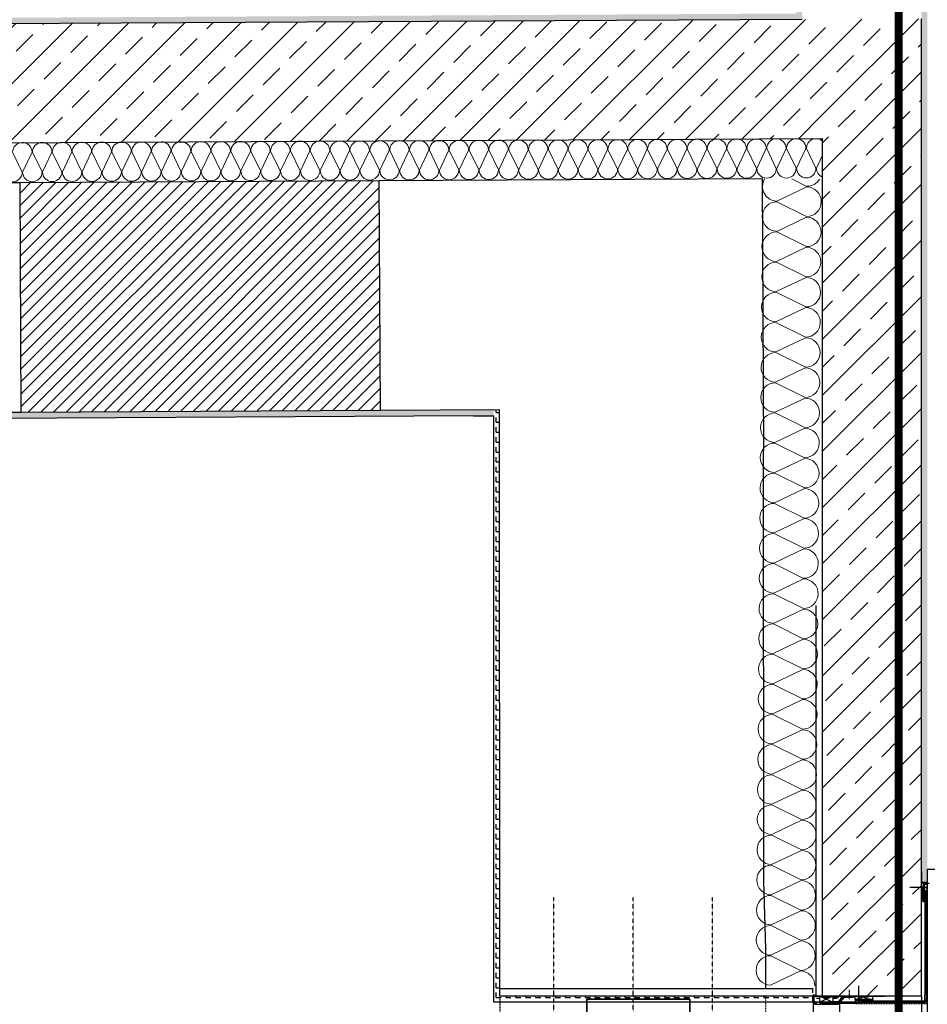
# Model space of a CAD drawing. Header units: millimetres. Extents: x -4577 to 1032787, y -66234 to 201209.
# Tile 26 of 256: x 17108 to 19395, y -53596 to -51114. Entities that reach past the tile are written whole.
import ezdxf

# ---------------------------------------------------------------- set-up
doc = ezdxf.new("R2010")
doc.units = ezdxf.units.MM
for name, pattern in [('510_5_2OG_ELT_1004$0$11-07-22_DS_2OG$0$AUSGEZOGEN', [0]), ('510_5_2OG_ELT_1004$0$11-07-22_DS_2OG$0$MITTE2_S7', [0.225, 0.125, -0.05, 0, -0.05]), ('510_5_2OG_ELT_1004$0$11-07-22_DS_2OG$0$STRICHLINIE_S4', [0.095, 0.06, -0.035]), ('510_5_2OG_ELT_1004$0$11-07-22_DS_2OG$0$STRICHPUNKT2_S5', [0.5, 0.35, -0.05, 0.05, -0.05]), ('510_5_2OG_ELT_1004$0$11-07-22_DS_2OG$0$VERDECKT2_S15', [0.025, 0, -0.025]), ('510_5_2OG_ELT_1004$0$11-07-22_DS_2OG$0$VERDECKT2_S2', [0.17, 0.1, -0.07]), ('510_5_2OG_ELT_1004$0$VERDECKT', [9.525, 6.35, -3.175]), ('VERDECKT', [0.375, 0.25, -0.125])]:
    doc.linetypes.add(name, pattern=pattern)
for name, color, linetype in [('0 TP BMA WP2', 1, 'Continuous'), ('510_5_2OG_ELT_1004$0$11-07-22_DS_2OG$0$106', 8, '510_5_2OG_ELT_1004$0$11-07-22_DS_2OG$0$AUSGEZOGEN'), ('510_5_2OG_ELT_1004$0$11-07-22_DS_2OG$0$108', 8, '510_5_2OG_ELT_1004$0$11-07-22_DS_2OG$0$AUSGEZOGEN'), ('510_5_2OG_ELT_1004$0$11-07-22_DS_2OG$0$Bestand', 8, '510_5_2OG_ELT_1004$0$11-07-22_DS_2OG$0$STRICHPUNKT2_S5'), ('510_5_2OG_ELT_1004$0$11-07-22_DS_2OG$0$GLASS', 8, '510_5_2OG_ELT_1004$0$11-07-22_DS_2OG$0$AUSGEZOGEN'), ('510_5_2OG_ELT_1004$0$11-07-22_DS_2OG$0$Nichttragende_Bauteile', 8, '510_5_2OG_ELT_1004$0$11-07-22_DS_2OG$0$AUSGEZOGEN'), ('510_5_2OG_ELT_1004$0$11-07-22_DS_2OG$0$Tragende_Bauteile', 8, '510_5_2OG_ELT_1004$0$11-07-22_DS_2OG$0$AUSGEZOGEN'), ('510_5_2OG_ELT_1004$0$Brandabschnitt', 6, '510_5_2OG_ELT_1004$0$VERDECKT')]:
    doc.layers.add(name, color=color, linetype=linetype)
pattern_1 = [(90, (1885.797, -66881.692), (-20, 20), [10, -10]), (180, (1885.797, -66881.692), (-20, 20), [10, -10])]
pattern_2 = [(0, (1908.297, -66879.192), (25, 25), [12.5, -12.5]), (90, (1908.297, -66879.192), (25, 25), [12.5, -12.5])]
pattern_3 = [(45, (1895.8, -66891.69), (-70.71068, 70.71068), []), (45, (1860.44, -66856.34), (-70.71068, 70.71068), [60, -35])]

# ---------------------------------------------------------------- blocks, each defined once
blk = doc.blocks.new('TPDK')
at = {"color": 1, "linetype": 'Continuous', "lineweight": 35}
blk.add_line((8447.8, -65580.8), (8447.8, -65841.4), dxfattribs=at)
blk.add_line((8447.8, -65580.8), (8447.8, -65841.4), dxfattribs=at)
at = {"layer": '0 TP BMA WP2', "color": 1, "linetype": 'Continuous', "lineweight": 35}
for p, q in [((8188, -65580.8), (8447.8, -65580.8)), ((8188, -65841.4), (8188, -65580.8)), ((8188, -65580.8), (8447.8, -65580.8)), ((8188, -65841.4), (8188, -65580.8)), ((8447.8, -65841.4), (8188, -65841.4)), ((8447.8, -65841.4), (8188, -65841.4))]:
    blk.add_line(p, q, dxfattribs=at)
at = {"layer": '0 TP BMA WP2', "color": 1, "lineweight": 35}
for p, q in [((8235.6, -65628.8), (8235.6, -65793.4)), ((8400.2, -65628.8), (8235.6, -65628.8)), ((8400.2, -65793.4), (8400.2, -65628.8)), ((8235.6, -65793.4), (8400.2, -65793.4))]:
    blk.add_line(p, q, dxfattribs=at)
blk.add_ellipse((8317.9, -65711.1), major_axis=(0, 38.4), ratio=1, start_param=4.712339, end_param=10.995524, dxfattribs=at)
blk = doc.blocks.new('510_5_2OG_ELT_1004$0$11-07-22_DS_2OG$0$MUSTERELEMENT_0')
at = {"layer": '510_5_2OG_ELT_1004$0$11-07-22_DS_2OG$0$Nichttragende_Bauteile', "color": 7, "linetype": '510_5_2OG_ELT_1004$0$11-07-22_DS_2OG$0$AUSGEZOGEN', "lineweight": 18}
for p, q in [((15.2183, 15.3935), (15.1941, 15.4433)), ((15.2431, 15.4436), (15.2193, 15.3935)), ((15.2684, 15.3937), (15.2441, 15.4436)), ((15.2931, 15.4438), (15.2694, 15.3937)), ((15.3184, 15.3939), (15.2941, 15.4438)), ((15.3431, 15.4441), (15.3194, 15.3939)), ((15.3684, 15.3942), (15.3441, 15.4441)), ((15.3931, 15.4443), (15.3694, 15.3942)), ((15.4184, 15.3944), (15.3941, 15.4443)), ((15.4431, 15.4446), (15.4194, 15.3944)), ((15.4684, 15.3947), (15.4441, 15.4446)), ((15.4932, 15.4448), (15.4694, 15.3947)), ((15.5184, 15.3949), (15.4942, 15.4448)), ((15.5432, 15.4451), (15.5194, 15.3949)), ((15.5684, 15.3952), (15.5442, 15.4451)), ((15.5932, 15.4453), (15.5694, 15.3952)), ((15.6184, 15.3954), (15.5942, 15.4453)), ((15.6432, 15.4455), (15.6194, 15.3954)), ((15.6684, 15.3957), (15.6442, 15.4455)), ((15.6932, 15.4458), (15.6694, 15.3957)), ((15.7184, 15.3959), (15.6942, 15.4458)), ((15.7432, 15.446), (15.7194, 15.3959)), ((15.7684, 15.3962), (15.7442, 15.446)), ((15.7932, 15.4463), (15.7694, 15.3962)), ((15.8185, 15.3964), (15.7942, 15.4463)), ((15.8432, 15.4465), (15.8195, 15.3964)), ((15.8685, 15.3966), (15.8442, 15.4465)), ((15.8932, 15.4468), (15.8695, 15.3966)), ((15.9185, 15.3969), (15.8942, 15.4468)), ((15.9432, 15.447), (15.9195, 15.3969)), ((15.9685, 15.3971), (15.9442, 15.447)), ((15.9932, 15.4473), (15.9695, 15.3971)), ((16.0185, 15.3974), (15.9942, 15.4473)), ((16.0433, 15.4475), (16.0195, 15.3974)), ((16.0685, 15.3976), (16.0443, 15.4475)), ((16.0933, 15.4478), (16.0695, 15.3976)), ((16.1185, 15.3979), (16.0943, 15.4478)), ((16.1433, 15.448), (16.1195, 15.3979)), ((16.1685, 15.3981), (16.1443, 15.448)), ((16.1933, 15.4482), (16.1695, 15.3981)), ((16.2185, 15.3984), (16.1943, 15.4483)), ((16.2433, 15.4485), (16.2195, 15.3984)), ((16.2685, 15.3986), (16.2443, 15.4485)), ((16.2933, 15.4487), (16.2695, 15.3986)), ((16.3186, 15.3989), (16.2943, 15.4487)), ((16.3433, 15.449), (16.3196, 15.3989)), ((16.3686, 15.3991), (16.3443, 15.449)), ((16.3933, 15.4492), (16.3696, 15.3991)), ((16.4186, 15.3993), (16.3943, 15.4492)), ((16.4433, 15.4495), (16.4196, 15.3994)), ((16.4686, 15.3996), (16.4443, 15.4495)), ((16.4933, 15.4497), (16.4696, 15.3996)), ((16.5186, 15.3998), (16.4943, 15.4497)), ((16.5433, 15.45), (16.5196, 15.3998)), ((16.5686, 15.4001), (16.5443, 15.45)), ((16.5934, 15.4502), (16.5696, 15.4001)), ((16.6186, 15.4003), (16.5944, 15.4502)), ((16.6434, 15.4505), (16.6196, 15.4003)), ((16.6686, 15.4006), (16.6444, 15.4505)), ((16.6934, 15.4507), (16.6696, 15.4006)), ((16.7186, 15.4008), (16.6944, 15.4507)), ((16.7434, 15.4509), (16.7196, 15.4008)), ((16.7686, 15.4011), (16.7444, 15.451)), ((16.7934, 15.4512), (16.7696, 15.4011)), ((16.8186, 15.4013), (16.7944, 15.4512)), ((16.8434, 15.4514), (16.8196, 15.4013)), ((16.8687, 15.4016), (16.8444, 15.4514)), ((16.8934, 15.4517), (16.8697, 15.4016)), ((16.9187, 15.4018), (16.8944, 15.4517)), ((16.9434, 15.4519), (16.9197, 15.4018)), ((16.9687, 15.4021), (16.9444, 15.4519)), ((16.9934, 15.4522), (16.9697, 15.4021)), ((17.0187, 15.4023), (16.9944, 15.4522)), ((17.0434, 15.4524), (17.0197, 15.4023)), ((17.0687, 15.4025), (17.0444, 15.4524)), ((17.0935, 15.4527), (17.0697, 15.4025)), ((17.1187, 15.4028), (17.0945, 15.4527)), ((17.1435, 15.4529), (17.1197, 15.4028)), ((17.1687, 15.403), (17.1445, 15.4529)), ((17.1935, 15.4532), (17.1697, 15.403)), ((17.2187, 15.4033), (17.1945, 15.4532)), ((17.2344, 15.4343), (17.2197, 15.4033))]:
    blk.add_line(p, q, dxfattribs=at)
for centre, start_param, end_param in [((15.2186, 15.4435), 3.141593, 6.283185), ((15.2686, 15.4437), 3.141593, 6.283185), ((15.3186, 15.4439), 3.141593, 6.283185), ((15.3686, 15.4442), 3.141593, 6.283185), ((15.4186, 15.4444), 3.141593, 6.283185), ((15.4686, 15.4447), 3.141593, 6.283185), ((15.5187, 15.4449), 3.141593, 6.283185), ((15.5687, 15.4452), 3.141593, 6.283185), ((15.6187, 15.4454), 3.141593, 6.283185), ((15.6687, 15.4457), 3.141593, 6.283185), ((15.7187, 15.4459), 3.141593, 6.283185), ((15.7687, 15.4462), 3.141593, 6.283185), ((15.8187, 15.4464), 3.141593, 6.283185), ((15.8687, 15.4467), 3.141593, 6.283185), ((15.9187, 15.4469), 3.141593, 6.283185), ((15.9687, 15.4471), 3.141593, 6.283185), ((16.0187, 15.4474), 3.141593, 6.283185), ((16.0688, 15.4476), 3.141593, 6.283185), ((16.1188, 15.4479), 3.141593, 6.283185), ((16.1688, 15.4481), 3.141593, 6.283185), ((16.2188, 15.4484), 3.141593, 6.283185), ((16.2688, 15.4486), 3.141593, 6.283185), ((16.3188, 15.4489), 3.141593, 6.283185), ((16.3688, 15.4491), 3.141593, 6.283185), ((16.4188, 15.4494), 3.141593, 6.283185), ((16.4688, 15.4496), 3.141593, 6.283185), ((16.5188, 15.4498), 3.141593, 6.283185), ((16.5689, 15.4501), 3.141593, 6.283185), ((16.6189, 15.4503), 3.141593, 6.283185), ((16.6689, 15.4506), 3.141593, 6.283185), ((16.7189, 15.4508), 3.141593, 6.283185), ((16.7689, 15.4511), 3.141593, 6.283185), ((16.8189, 15.4513), 3.141593, 6.283185), ((16.8689, 15.4516), 3.141593, 6.283185), ((16.9189, 15.4518), 3.141593, 6.283185), ((16.9689, 15.4521), 3.141593, 6.283185), ((17.0189, 15.4523), 3.141593, 6.283185), ((17.0689, 15.4525), 3.141593, 6.283185), ((17.119, 15.4528), 3.141593, 6.283185), ((17.169, 15.453), 3.141593, 6.283185), ((17.219, 15.4533), 4.034092, 6.283185), ((15.1938, 15.3933), 1.570796, 3.141593), ((15.2438, 15.3936), 0, 1.570796), ((15.2438, 15.3936), 1.570796, 3.141593), ((15.2939, 15.3938), 0, 1.570796), ((15.2939, 15.3938), 1.570796, 3.141593), ((15.3439, 15.3941), 0, 1.570796), ((15.3439, 15.3941), 1.570796, 3.141593), ((15.3939, 15.3943), 0, 1.570796), ((15.3939, 15.3943), 1.570796, 3.141593), ((15.4439, 15.3946), 0, 1.570796), ((15.4439, 15.3946), 1.570796, 3.141593), ((15.4939, 15.3948), 0, 1.570796), ((15.4939, 15.3948), 1.570796, 3.141593), ((15.5439, 15.3951), 0, 1.570796), ((15.5439, 15.3951), 1.570796, 3.141593), ((15.5939, 15.3953), 0, 1.570796), ((15.5939, 15.3953), 1.570796, 3.141593), ((15.6439, 15.3955), 0, 1.570796), ((15.6439, 15.3955), 1.570796, 3.141593), ((15.6939, 15.3958), 0, 1.570796), ((15.6939, 15.3958), 1.570796, 3.141593), ((15.7439, 15.396), 0, 1.570796), ((15.7439, 15.396), 1.570796, 3.141593), ((15.794, 15.3963), 0, 1.570796), ((15.794, 15.3963), 1.570796, 3.141593), ((15.844, 15.3965), 0, 1.570796), ((15.844, 15.3965), 1.570796, 3.141593), ((15.894, 15.3968), 0, 1.570796), ((15.894, 15.3968), 1.570796, 3.141593), ((15.944, 15.397), 0, 1.570796), ((15.944, 15.397), 1.570796, 3.141593), ((15.994, 15.3973), 0, 1.570796), ((15.994, 15.3973), 1.570796, 3.141593), ((16.044, 15.3975), 0, 1.570796), ((16.044, 15.3975), 1.570796, 3.141593), ((16.094, 15.3978), 0, 1.570796), ((16.094, 15.3978), 1.570796, 3.141593), ((16.144, 15.398), 0, 1.570796), ((16.144, 15.398), 1.570796, 3.141593), ((16.194, 15.3982), 0, 1.570796), ((16.194, 15.3982), 1.570796, 3.141593), ((16.244, 15.3985), 0, 1.570796), ((16.244, 15.3985), 1.570796, 3.141593), ((16.294, 15.3987), 0, 1.570796), ((16.294, 15.3987), 1.570796, 3.141593), ((16.3441, 15.399), 0, 1.570796), ((16.3441, 15.399), 1.570796, 3.141593), ((16.3941, 15.3992), 0, 1.570796), ((16.3941, 15.3992), 1.570796, 3.141593), ((16.4441, 15.3995), 0, 1.570796), ((16.4441, 15.3995), 1.570796, 3.141593), ((16.4941, 15.3997), 0, 1.570796), ((16.4941, 15.3997), 1.570796, 3.141593), ((16.5441, 15.4), 0, 1.570796), ((16.5441, 15.4), 1.570796, 3.141593), ((16.5941, 15.4002), 0, 1.570796), ((16.5941, 15.4002), 1.570796, 3.141593), ((16.6441, 15.4005), 0, 1.570796), ((16.6441, 15.4005), 1.570796, 3.141593), ((16.6941, 15.4007), 0, 1.570796), ((16.6941, 15.4007), 1.570796, 3.141593), ((16.7441, 15.4009), 0, 1.570796), ((16.7441, 15.4009), 1.570796, 3.141593), ((16.7941, 15.4012), 0, 1.570796), ((16.7941, 15.4012), 1.570796, 3.141593), ((16.8442, 15.4014), 0, 1.570796), ((16.8442, 15.4014), 1.570796, 3.141593), ((16.8942, 15.4017), 0, 1.570796), ((16.8942, 15.4017), 1.570796, 3.141593), ((16.9442, 15.4019), 0, 1.570796), ((16.9442, 15.4019), 1.570796, 3.141593), ((16.9942, 15.4022), 0, 1.570796), ((16.9942, 15.4022), 1.570796, 3.141593), ((17.0442, 15.4024), 0, 1.570796), ((17.0442, 15.4024), 1.570796, 3.141593), ((17.0942, 15.4027), 0, 1.570796), ((17.0942, 15.4027), 1.570796, 3.141593), ((17.1442, 15.4029), 0, 1.570796), ((17.1442, 15.4029), 1.570796, 3.141593), ((17.1942, 15.4032), 0, 1.570796), ((17.1942, 15.4032), 1.570796, 3.141593), ((17.2442, 15.4034), 0, 1.166969)]:
    blk.add_ellipse(centre, major_axis=(-0.0245, -0.0001), ratio=0.9999, start_param=start_param, end_param=end_param, dxfattribs=at)
blk = doc.blocks.new('510_5_2OG_ELT_1004$0$11-07-22_DS_2OG$0$MUSTERELEMENT_4')
at = {"layer": '510_5_2OG_ELT_1004$0$11-07-22_DS_2OG$0$Nichttragende_Bauteile', "color": 7, "linetype": '510_5_2OG_ELT_1004$0$11-07-22_DS_2OG$0$AUSGEZOGEN', "lineweight": 18}
for p, q in [((17.158, 15.3761), (17.1956, 15.3574)), ((17.1956, 15.3559), (17.1203, 15.32)), ((17.1203, 15.3185), (17.195, 15.2814)), ((17.195, 15.2799), (17.1197, 15.244)), ((17.1197, 15.2425), (17.1944, 15.2054)), ((17.1943, 15.2039), (17.119, 15.168)), ((17.119, 15.1665), (17.1937, 15.1294)), ((17.1937, 15.1279), (17.1184, 15.092)), ((17.1184, 15.0905), (17.1931, 15.0534)), ((17.1931, 15.0519), (17.1178, 15.016)), ((17.1178, 15.0145), (17.1925, 14.9774)), ((17.1925, 14.9759), (17.1172, 14.94)), ((17.1172, 14.9385), (17.1919, 14.9014)), ((17.1918, 14.8999), (17.1165, 14.864)), ((17.1165, 14.8625), (17.1912, 14.8254)), ((17.1912, 14.8238), (17.1159, 14.788)), ((17.1159, 14.7865), (17.1906, 14.7494)), ((17.1906, 14.7478), (17.1153, 14.712)), ((17.1153, 14.7104), (17.19, 14.6733)), ((17.19, 14.6718), (17.1147, 14.636)), ((17.1147, 14.6344), (17.1894, 14.5973)), ((17.1894, 14.5958), (17.1141, 14.56)), ((17.114, 14.5584), (17.1887, 14.5213)), ((17.1887, 14.5198), (17.1134, 14.4839)), ((17.1134, 14.4824), (17.1881, 14.4453)), ((17.1881, 14.4438), (17.1128, 14.4079)), ((17.1128, 14.4064), (17.1875, 14.3693)), ((17.1875, 14.3678), (17.1122, 14.3319)), ((17.1122, 14.3304), (17.1869, 14.2933)), ((17.1869, 14.2918), (17.1116, 14.2559)), ((17.1115, 14.2544), (17.1862, 14.2173)), ((17.1862, 14.2158), (17.1109, 14.1799)), ((17.1109, 14.1784), (17.1856, 14.1413)), ((17.1856, 14.1398), (17.1103, 14.1039)), ((17.1103, 14.1024), (17.185, 14.0653)), ((17.185, 14.0638), (17.1097, 14.0279)), ((17.1097, 14.0264), (17.1844, 13.9893)), ((17.1844, 13.9878), (17.1091, 13.9519)), ((17.109, 13.9504), (17.1838, 13.9133)), ((17.1837, 13.9118), (17.1084, 13.8759)), ((17.1084, 13.8744), (17.1831, 13.8373)), ((17.1831, 13.8357), (17.1078, 13.7999)), ((17.1078, 13.7984), (17.1825, 13.7613)), ((17.1825, 13.7597), (17.1072, 13.7239)), ((17.1072, 13.7224), (17.1819, 13.6853)), ((17.1819, 13.6837), (17.1066, 13.6479)), ((17.1066, 13.6463), (17.1813, 13.6092)), ((17.1812, 13.6077), (17.1059, 13.5719)), ((17.1059, 13.5703), (17.1806, 13.5332)), ((17.1806, 13.5317), (17.1053, 13.4958)), ((17.1053, 13.4943), (17.18, 13.4572)), ((17.18, 13.4557), (17.1047, 13.4198)), ((17.1047, 13.4183), (17.1794, 13.3812)), ((17.1794, 13.3797), (17.1041, 13.3438))]:
    blk.add_line(p, q, dxfattribs=at)
for centre, start_param, end_param in [((17.1206, 15.3573), 4.172672, 6.283185), ((17.1959, 15.3947), 0, 1.039658), ((17.1953, 15.3187), 1.570796, 3.141593), ((17.12, 15.2813), 3.141593, 6.283185), ((17.1953, 15.3187), 0, 1.570796), ((17.1947, 15.2426), 1.570796, 3.141593), ((17.1193, 15.2053), 3.141593, 6.283185), ((17.1947, 15.2426), 0, 1.570796), ((17.194, 15.1666), 1.570796, 3.141593), ((17.1187, 15.1292), 3.141593, 6.283185), ((17.194, 15.1666), 0, 1.570796), ((17.1934, 15.0906), 1.570796, 3.141593), ((17.1181, 15.0532), 3.141593, 6.283185), ((17.1934, 15.0906), 0, 1.570796), ((17.1928, 15.0146), 1.570796, 3.141593), ((17.1175, 14.9772), 3.141593, 6.283185), ((17.1928, 15.0146), 0, 1.570796), ((17.1922, 14.9386), 1.570796, 3.141593), ((17.1169, 14.9012), 3.141593, 6.283185), ((17.1922, 14.9386), 0, 1.570796), ((17.1915, 14.8626), 1.570796, 3.141593), ((17.1162, 14.8252), 3.141593, 6.283185), ((17.1915, 14.8626), 0, 1.570796), ((17.1909, 14.7866), 1.570796, 3.141593), ((17.1156, 14.7492), 3.141593, 6.283185), ((17.1909, 14.7866), 0, 1.570796), ((17.1903, 14.7106), 1.570796, 3.141593), ((17.115, 14.6732), 3.141593, 6.283185), ((17.1903, 14.7106), 0, 1.570796), ((17.1897, 14.6346), 1.570796, 3.141593), ((17.1144, 14.5972), 3.141593, 6.283185), ((17.1897, 14.6346), 0, 1.570796), ((17.189, 14.5586), 1.570796, 3.141593), ((17.1137, 14.5212), 3.141593, 6.283185), ((17.189, 14.5586), 0, 1.570796), ((17.1884, 14.4826), 1.570796, 3.141593), ((17.1131, 14.4452), 3.141593, 6.283185), ((17.1884, 14.4826), 0, 1.570796), ((17.1878, 14.4066), 1.570796, 3.141593), ((17.1125, 14.3692), 3.141593, 6.283185), ((17.1878, 14.4066), 0, 1.570796), ((17.1872, 14.3306), 1.570796, 3.141593), ((17.1119, 14.2932), 3.141593, 6.283185), ((17.1872, 14.3306), 0, 1.570796), ((17.1866, 14.2545), 1.570796, 3.141593), ((17.1112, 14.2172), 3.141593, 6.283185), ((17.1866, 14.2545), 0, 1.570796), ((17.1859, 14.1785), 1.570796, 3.141593), ((17.1106, 14.1412), 3.141593, 6.283185), ((17.1859, 14.1785), 0, 1.570796), ((17.1853, 14.1025), 1.570796, 3.141593), ((17.11, 14.0651), 3.141593, 6.283185), ((17.1853, 14.1025), 0, 1.570796), ((17.1847, 14.0265), 1.570796, 3.141593), ((17.1094, 13.9891), 3.141593, 6.283185), ((17.1847, 14.0265), 0, 1.570796), ((17.1841, 13.9505), 1.570796, 3.141593), ((17.1087, 13.9131), 3.141593, 6.283185), ((17.1841, 13.9505), 0, 1.570796), ((17.1834, 13.8745), 1.570796, 3.141593), ((17.1081, 13.8371), 3.141593, 6.283185), ((17.1834, 13.8745), 0, 1.570796), ((17.1828, 13.7985), 1.570796, 3.141593), ((17.1075, 13.7611), 3.141593, 6.283185), ((17.1828, 13.7985), 0, 1.570796), ((17.1822, 13.7225), 1.570796, 3.141593), ((17.1069, 13.6851), 3.141593, 6.283185), ((17.1822, 13.7225), 0, 1.570796), ((17.1816, 13.6465), 1.570796, 3.141593), ((17.1062, 13.6091), 3.141593, 6.283185), ((17.1816, 13.6465), 0, 1.570796), ((17.1809, 13.5705), 1.570796, 3.141593), ((17.1056, 13.5331), 3.141593, 6.283185), ((17.1809, 13.5705), 0, 1.570796), ((17.1803, 13.4945), 1.570796, 3.141593), ((17.105, 13.4571), 3.141593, 6.283185), ((17.1803, 13.4945), 0, 1.570796), ((17.1797, 13.4185), 1.570796, 3.141593), ((17.1044, 13.3811), 3.141593, 6.283185), ((17.1797, 13.4185), 0, 1.570796), ((17.1791, 13.3425), 1.570796, 3.141593)]:
    blk.add_ellipse(centre, major_axis=(-0.0003, -0.0372), ratio=0.986778, start_param=start_param, end_param=end_param, dxfattribs=at)
blk = doc.blocks.new('510_5_2OG_ELT_1004')
at = {"layer": '510_5_2OG_ELT_1004$0$11-07-22_DS_2OG$0$Nichttragende_Bauteile', "linetype": 'Continuous'}
h = blk.add_hatch(dxfattribs=at)
h.set_pattern_fill('MUSTER_NA', color=256, scale=12.5, style=0, pattern_type=2)
h.set_pattern_definition(pattern_2)
h.paths.add_polyline_path([(15303.9, -51119), (15303.9, -51434), (15318.9, -51433.9), (15318.9, -51133.9), (19080, -51113.6), (19080, -47025.6), (12450, -47025.6), (12450, -48165.6), (12150, -48165.6), (12150, -48180.6), (12465, -48180.6), (12465, -47040.6), (19065, -47040.6), (19065, -51098.7)], flags=0)
h = blk.add_hatch(dxfattribs=at)
h.set_pattern_fill('MUSTER_NA', color=256, scale=12.5, style=0, pattern_type=2)
h.set_pattern_definition(pattern_2)
h.paths.add_polyline_path([(19380, -53290.6), (19395, -53290.6), (19395, -47040.6), (26226.6, -47040.6), (26226.6, -47025.6), (19380, -47025.6)], flags=0)
h = blk.add_hatch(dxfattribs=at)
h.set_pattern_fill('MUSTER_NA', color=256, scale=12.5, style=0, pattern_type=2)
h.set_pattern_definition(pattern_2)
h.paths.add_polyline_path([(18302.6, -52112.5), (18302.6, -52097.5), (15895.9, -52110.5), (15900, -52125.5)], flags=0)
h = blk.add_hatch(dxfattribs=at)
h.set_pattern_fill('MUSTER_NA', color=256, scale=12.5, style=0, pattern_type=2)
h.set_pattern_definition(pattern_2)
h.paths.add_polyline_path([(18302.6, -52097.5), (18302.6, -53575.8), (18317.6, -53575.8), (18316.8, -52097.4)], flags=0)
h = blk.add_hatch(dxfattribs=at)
h.set_pattern_fill('MUSTER_NA', color=256, scale=12.5, style=0, pattern_type=2)
h.set_pattern_definition(pattern_2)
h.paths.add_polyline_path([(18302.6, -53590.8), (19106, -53590.8), (19106, -53575.8), (18302.6, -53575.8)], flags=0)
h = blk.add_hatch(dxfattribs=at)
h.set_pattern_fill('MUSTER_NA', color=256, scale=10, angle=90, style=0, pattern_type=2)
h.set_pattern_definition(pattern_1)
h.paths.add_polyline_path([(19126.3, -53593), (19126.2, -53592.8), (19125.9, -53592.4), (19125.7, -53592.3), (19123.3, -53592.3), (19123.3, -53591.5), (19123.5, -53591.1), (19124.2, -53590.6), (19124.2, -53575.6), (19115, -53575.6), (19115, -53574.2), (19112.1, -53576.4), (19112.1, -53575.6), (19112.1, -53589.4), (19118.2, -53589.4), (19112.9, -53595.4), (19113, -53595.6), (19118.5, -53595.6), (19125.5, -53595.6), (19126.1, -53595.3), (19126.2, -53595.1), (19126.3, -53594.9)], flags=0)
h = blk.add_hatch(dxfattribs=at)
h.set_pattern_fill('MUSTER_NA', color=256, scale=12.5, style=0, pattern_type=2)
h.set_pattern_definition(pattern_2)
h.paths.add_polyline_path([(19130, -53590.6), (19183, -53590.6), (19183, -53575.6), (19130, -53575.6)], flags=0)
h = blk.add_hatch(dxfattribs=at)
h.set_pattern_fill('MUSTER_NA', color=256, scale=10, angle=90, style=0, pattern_type=2)
h.set_pattern_definition(pattern_1)
h.paths.add_polyline_path([(19157.5, -53575.6), (19157.5, -53588.6), (19171.7, -53588.6), (19183, -53575.6)], flags=0)
at = {"layer": '510_5_2OG_ELT_1004$0$11-07-22_DS_2OG$0$Tragende_Bauteile', "linetype": 'Continuous'}
h = blk.add_hatch(dxfattribs=at)
h.set_pattern_fill('SCHRAFFUR_16', color=256, scale=1000, style=0, pattern_type=2)
h.set_pattern_definition(pattern_3)
h.paths.add_polyline_path([(19130, -51113.3), (15318.9, -51133.9), (15318.9, -51433.9), (19130, -51413.3)], flags=0)
h = blk.add_hatch(dxfattribs=at)
h.set_pattern_fill('SCHRAFFUR_16', color=256, scale=1000, style=0, pattern_type=2)
h.set_pattern_definition(pattern_3)
h.paths.add_polyline_path([(19130, -51113.3), (19130, -53575.6), (19380, -53575.6), (19380, -51112)], flags=0)
h = blk.add_hatch(dxfattribs=at)
h.set_pattern_fill('SCHRAFFUR_24', color=256, scale=1000, style=0, pattern_type=2)
h.set_pattern_definition([(45, (1895.797, -66891.69), (-31.819805, 31.819805), []), (45, (1879.887, -66875.78), (-31.819805, 31.819805), [])])
h.paths.add_polyline_path([(17111.8, -52103.9), (18016.8, -52099), (18013.7, -51519.4), (17108.7, -51524.3)], flags=0)
at = {"linetype": '510_5_2OG_ELT_1004$0$11-07-22_DS_2OG$0$AUSGEZOGEN'}
blk.add_lwpolyline([(19108.5, -53656.1), (19108.5, -53590.6), (19111.9, -53590.6), (19113, -53591.7), (19113, -53592.3), (19111.7, -53592.3), (19110.7, -53593.3), (19110.7, -53594.6), (19111.7, -53595.6), (19117.5, -53595.6), (19118.5, -53595.6), (19125.5, -53595.6), (19126.5, -53594.6), (19126.5, -53593.3), (19125.5, -53592.3), (19123, -53592.3), (19123, -53591.8), (19124, -53590.8), (19129.7, -53590.8), (19130.2, -53591.3), (19130.2, -53591.8), (19129.7, -53592.3), (19128.7, -53592.3), (19128.2, -53592.8), (19128.2, -53595.1), (19128.7, -53595.6), (19140.5, -53595.6), (19141.5, -53595.6), (19153.3, -53595.6), (19153.8, -53595.1), (19153.8, -53592.8), (19153.3, -53592.3), (19152.3, -53592.3), (19151.8, -53591.8), (19151.8, -53591.3), (19152.3, -53590.8), (19158, -53590.8), (19159, -53591.8), (19159, -53592.3), (19156.5, -53592.3), (19155.5, -53593.3), (19155.5, -53594.6), (19156.5, -53595.6), (19163.5, -53595.6), (19164.5, -53595.6), (19170.3, -53595.6), (19171.3, -53594.6), (19171.3, -53593.3), (19170.3, -53592.3), (19169, -53592.3), (19169, -53591.7), (19170.1, -53590.6), (19173.5, -53590.6), (19173.5, -53634.1)], dxfattribs=at)
at = {"layer": '510_5_2OG_ELT_1004$0$11-07-22_DS_2OG$0$106', "linetype": '510_5_2OG_ELT_1004$0$11-07-22_DS_2OG$0$AUSGEZOGEN'}
for p, q in [((19145, -53594.3), (19145.1, -53593)), ((19145.5, -53589.4), (19146.8, -53591.1))]:
    blk.add_line(p, q, dxfattribs=at)
at = {"layer": '510_5_2OG_ELT_1004$0$11-07-22_DS_2OG$0$108', "linetype": '510_5_2OG_ELT_1004$0$11-07-22_DS_2OG$0$AUSGEZOGEN'}
for p, q in [((19129.2, -53593.3), (19134.8, -53593.3)), ((19129.2, -53594.3), (19134.3, -53594.3)), ((19129.2, -53595.3), (19133.8, -53595.3)), ((19134.7, -53593.5), (19133.8, -53595.2)), ((19147.5, -53593.3), (19153.1, -53593.3)), ((19148.5, -53595.2), (19147.6, -53593.5)), ((19148, -53594.3), (19153.1, -53594.3)), ((19148.6, -53595.3), (19153.1, -53595.3))]:
    blk.add_line(p, q, dxfattribs=at)
for points in [[(19133.8, -53595.2), (19133.7, -53595.4), (19133.5, -53595.6), (19133.3, -53595.7), (19133.1, -53595.7), (19132.7, -53595.7), (19132.7, -53595.7), (19132.6, -53595.7), (19132.5, -53595.8)], [(19149.8, -53595.8), (19149.7, -53595.7), (19149.6, -53595.7), (19149.6, -53595.7), (19149.2, -53595.7), (19149, -53595.7), (19148.8, -53595.6), (19148.6, -53595.4), (19148.5, -53595.2)]]:
    blk.add_lwpolyline(points, dxfattribs=at)
at = {"layer": '510_5_2OG_ELT_1004$0$11-07-22_DS_2OG$0$Bestand', "linetype": '510_5_2OG_ELT_1004$0$11-07-22_DS_2OG$0$AUSGEZOGEN'}
for p, q in [((17108.7, -51524.3), (18013.7, -51519.4)), ((18016.8, -52099), (18013.7, -51519.4)), ((16688.7, -51526.5), (17108.7, -51524.3)), ((17111.8, -52103.9), (17108.7, -51524.3)), ((17111.8, -52103.9), (16698.3, -52106.1)), ((18016.8, -52099), (17111.8, -52103.9)), ((18316.8, -52097.4), (18016.8, -52099)), ((18317.6, -53575.8), (18316.8, -52097.4)), ((18983.3, -53286.3), (18982.6, -52200.3)), ((18988.4, -53555.8), (18988.3, -53456.3))]:
    blk.add_line(p, q, dxfattribs=at)
at = {"layer": '510_5_2OG_ELT_1004$0$11-07-22_DS_2OG$0$Bestand', "linetype": '510_5_2OG_ELT_1004$0$11-07-22_DS_2OG$0$VERDECKT2_S2'}
for p, q in [((18317.6, -53575.8), (18318.1, -54875.6)), ((18989.1, -54875.6), (18988.4, -53575.8))]:
    blk.add_line(p, q, dxfattribs=at)
at = {"layer": '510_5_2OG_ELT_1004$0$11-07-22_DS_2OG$0$GLASS', "linetype": '510_5_2OG_ELT_1004$0$11-07-22_DS_2OG$0$AUSGEZOGEN'}
for p, q in [((19112.1, -53589.4), (19110, -53589.4)), ((19168.7, -53590.6), (19170.1, -53590.6))]:
    blk.add_line(p, q, dxfattribs=at)
at = {"layer": '510_5_2OG_ELT_1004$0$11-07-22_DS_2OG$0$Nichttragende_Bauteile', "linetype": '510_5_2OG_ELT_1004$0$11-07-22_DS_2OG$0$AUSGEZOGEN'}
for p, q in [((18251, -52112.7), (15900, -52125.5)), ((18251, -52112.7), (18302.6, -52112.5)), ((18302.6, -53590.8), (18302.6, -52112.5)), ((19115, -53575.6), (19115, -52590.9)), ((19381.5, -53261.1), (19380, -53261.1)), ((19381.5, -53289.1), (19381.5, -53261.1)), ((19390.6, -53301.4), (19350.7, -53301.4)), ((19395, -53290.6), (19380, -53290.6)), ((19385, -53292.2), (19380, -53292.2)), ((19385, -53292.2), (19380, -53337.2)), ((19385, -53337.2), (19380, -53292.2)), ((19395, -53289.1), (19381.5, -53289.1)), ((19385, -53292.2), (19395, -53292.2)), ((19385, -53292.2), (19385, -53337.2)), ((19395, -53294.2), (19387, -53294.2)), ((19387, -53294.2), (19387, -53337.2)), ((19390.6, -53301.4), (19393.7, -53298.3)), ((19390.6, -53301.4), (19393.3, -53304.1)), ((19395, -53290.6), (19400, -53290.6)), ((19395, -53292.2), (19395, -53294.2)), ((19389, -53313.2), (19386.8, -53315.4)), ((19386.8, -53315.4), (19389, -53317.7)), ((19389, -53309.2), (19387, -53309.2)), ((19389, -53309.2), (19387, -53311.2)), ((19387, -53309.2), (19389, -53311.2)), ((19387, -53311.2), (19389, -53313.2)), ((19389, -53311.2), (19387, -53313.2)), ((19387, -53313.2), (19389, -53315.2)), ((19389, -53315.2), (19387, -53317.2)), ((19387, -53317.2), (19389, -53319.2)), ((19389, -53317.7), (19387, -53319.7)), ((19389, -53319.2), (19387, -53321.2)), ((19387, -53319.7), (19389, -53321.7)), ((19387, -53321.2), (19389, -53323.2)), ((19389, -53321.7), (19387, -53323.7)), ((19389, -53323.2), (19387, -53325.2)), ((19387, -53323.7), (19389, -53325.7)), ((19387, -53325.2), (19389, -53327.2)), ((19389, -53325.7), (19387, -53327.7)), ((19389, -53327.2), (19387, -53329.2)), ((19387, -53327.7), (19389, -53329.7)), ((19387, -53329.2), (19389, -53331.2)), ((19389, -53329.7), (19387, -53331.7)), ((19389, -53331.2), (19387, -53333.2)), ((19387, -53331.7), (19389, -53333.7)), ((19389, -53309.2), (19389, -53382.7)), ((19392, -53309.2), (19389, -53309.2)), ((19392, -53309.2), (19392, -53382.7)), ((19385, -53337.2), (19380, -53337.2)), ((19385, -53337.2), (19387, -53337.2)), ((19387, -53333.2), (19389, -53335.2)), ((19389, -53333.7), (19387, -53335.7)), ((19389, -53335.2), (19387, -53337.2)), ((19387, -53335.7), (19388.3, -53336.9)), ((19387, -53337.2), (19389, -53337.2)), ((19389, -53382.7), (19389, -53571.4)), ((19392, -53382.7), (19392, -53571.4)), ((18317.6, -53555.8), (19106, -53555.8)), ((19106, -53555.8), (19106, -53566.8)), ((19222.2, -53589.2), (19222.2, -53549.3)), ((19106, -53575.8), (18317.6, -53575.8)), ((19106, -53575.8), (19106, -53590.8)), ((19108.5, -53575.6), (19108.5, -53571.8)), ((19110, -53571.8), (19108.5, -53571.8)), ((19108.5, -53590.6), (19108.5, -53575.6)), ((19110, -53575.6), (19110, -53571.8)), ((19110, -53589.4), (19110, -53575.6)), ((19110, -53576.4), (19110, -53575.6)), ((19110, -53575.6), (19110, -53576.4)), ((19112.1, -53573.3), (19115, -53572.1)), ((19112.1, -53574.8), (19115, -53573)), ((19112.1, -53576.4), (19115, -53574.2)), ((19115, -53574.2), (19112.1, -53576.4)), ((19112.1, -53576.4), (19115, -53574.2)), ((19112.1, -53575.6), (19114.5, -53576.4)), ((19113.5, -53575.6), (19287.7, -53575.6)), ((19114.5, -53576.4), (19115, -53575.6)), ((19115, -53575.6), (19115, -53574.2)), ((19115, -53574.2), (19115, -53575.6)), ((19130, -53575.6), (19115, -53575.6)), ((19115, -53575.6), (19190.9, -53575.6)), ((19128.1, -53575.6), (19115, -53575.6)), ((19124.2, -53590.8), (19124.2, -53575.6)), ((19157.5, -53575.6), (19124.2, -53590.6)), ((19124.2, -53575.6), (19155.5, -53589.6)), ((19145.5, -53575.6), (19190.8, -53575.6)), ((19157.5, -53588.6), (19157.5, -53575.6)), ((19171.7, -53588.6), (19183, -53575.6)), ((19173.1, -53588.6), (19184.5, -53575.6)), ((19173.5, -53590.6), (19184.9, -53577.6)), ((19175, -53590.6), (19186.3, -53577.6)), ((19184.9, -53577.6), (19206.6, -53577.6)), ((19210, -53577.6), (19186.3, -53577.6)), ((19192.3, -53575.6), (19217.1, -53575.6)), ((19192.4, -53575.6), (19210, -53575.6)), ((19195.3, -53575.6), (19241.6, -53575.6)), ((19196.7, -53575.6), (19241, -53575.6)), ((19196.7, -53575.6), (19241, -53575.6)), ((19206.6, -53577.6), (19206.6, -53575.6)), ((19210, -53575.6), (19260, -53575.6)), ((19210, -53577.6), (19210, -53575.6)), ((19212.9, -53583.6), (19212.9, -53575.6)), ((19257.9, -53575.6), (19212.9, -53583.6)), ((19212.9, -53575.6), (19257.9, -53583.6)), ((19257.9, -53583.6), (19257.9, -53575.6)), ((19389, -53587.6), (19389, -53571.4)), ((19392, -53571.4), (19392, -53584.6)), ((18317.6, -53590.8), (18302.6, -53590.8)), ((19106, -53590.8), (18317.6, -53590.8)), ((19111.5, -53590.6), (19108.5, -53590.6)), ((19110.6, -53590.6), (19115.9, -53590.6)), ((19112.1, -53589.4), (19118.2, -53589.4)), ((19114.5, -53592.2), (19112.3, -53594.7)), ((19118.2, -53589.4), (19112.8, -53595.6)), ((19114.5, -53592.2), (19115.9, -53590.6)), ((19130, -53590.6), (19115, -53590.6)), ((19168.7, -53590.6), (19124.2, -53590.6)), ((19129.2, -53593.3), (19134.8, -53593.3)), ((19130, -53590.6), (19392, -53590.6)), ((19131.9, -53592.3), (19150.4, -53592.3)), ((19132, -53591.3), (19150.4, -53591.3)), ((19132.4, -53590.8), (19149.9, -53590.8)), ((19134.7, -53593.5), (19133.8, -53595.2)), ((19147.5, -53593.3), (19153.1, -53593.3)), ((19148.5, -53595.2), (19147.6, -53593.5)), ((19155.5, -53590.6), (19155.5, -53588.6)), ((19155.5, -53588.6), (19171.7, -53588.6)), ((19156.9, -53593.1), (19156.9, -53594.8)), ((19156.9, -53593.1), (19159, -53593.1)), ((19159, -53593.1), (19161.1, -53592.2)), ((19161.1, -53593.6), (19160.3, -53593.9)), ((19161.1, -53592.2), (19162.2, -53591.6)), ((19162.3, -53593.6), (19161.1, -53593.6)), ((19162.2, -53591.6), (19162.5, -53590.6)), ((19162.3, -53593.6), (19163, -53593.6)), ((19163.7, -53593.6), (19163, -53593.6)), ((19163.7, -53593.6), (19163, -53593.6)), ((19163.8, -53591.6), (19163.7, -53590.6)), ((19163.7, -53593.6), (19164.9, -53593.6)), ((19163.7, -53593.6), (19164.9, -53593.6)), ((19164.9, -53592.2), (19163.8, -53591.6)), ((19167, -53593.1), (19164.9, -53592.2)), ((19164.9, -53593.6), (19165.7, -53593.9)), ((19169.1, -53593.1), (19167, -53593.1)), ((19169.1, -53593.1), (19169.1, -53594.8)), ((19173.3, -53590.6), (19174.1, -53590.6)), ((19392, -53590.6), (19173.5, -53590.6)), ((19174.8, -53590.6), (19175.5, -53590.6)), ((19392, -53590.6), (19175, -53590.6)), ((19212.9, -53591.6), (19176.1, -53591.6)), ((19176.1, -53591.6), (19176.1, -53593.6)), ((19212.9, -53593.6), (19176.1, -53593.6)), ((19212.9, -53583.6), (19212.9, -53593.6)), ((19212.9, -53583.6), (19257.9, -53583.6)), ((19214.9, -53593.6), (19212.9, -53593.6)), ((19214.9, -53593.6), (19214.9, -53585.6)), ((19214.9, -53585.6), (19257.9, -53585.6)), ((19222.2, -53587), (19220.4, -53589.6)), ((19222.2, -53587), (19224, -53589.6)), ((19229.9, -53587.6), (19229.9, -53585.6)), ((19229.9, -53587.6), (19231.9, -53585.6)), ((19229.9, -53585.6), (19231.9, -53587.6)), ((19229.9, -53590.6), (19229.9, -53587.6)), ((19257.9, -53587.6), (19229.9, -53587.6)), ((19229.9, -53590.6), (19392, -53590.6)), ((19392, -53590.6), (19229.9, -53590.6)), ((19231.9, -53585.6), (19233.9, -53587.6)), ((19231.9, -53587.6), (19233.9, -53585.6)), ((19233.9, -53587.6), (19236.2, -53585.4)), ((19233.9, -53585.6), (19235.9, -53587.6)), ((19235.9, -53587.6), (19237.9, -53585.6)), ((19236.2, -53585.4), (19238.4, -53587.6)), ((19237.9, -53585.6), (19239.9, -53587.6)), ((19238.4, -53587.6), (19240.4, -53585.6)), ((19239.9, -53587.6), (19241.9, -53585.6)), ((19240.4, -53585.6), (19242.4, -53587.6)), ((19241.9, -53585.6), (19243.9, -53587.6)), ((19242.4, -53587.6), (19244.4, -53585.6)), ((19243.9, -53587.6), (19245.9, -53585.6)), ((19244.4, -53585.6), (19246.4, -53587.6)), ((19245.9, -53585.6), (19247.9, -53587.6)), ((19246.4, -53587.6), (19248.4, -53585.6)), ((19247.9, -53587.6), (19249.9, -53585.6)), ((19248.4, -53585.6), (19250.4, -53587.6)), ((19249.9, -53585.6), (19251.9, -53587.6)), ((19250.4, -53587.6), (19252.4, -53585.6)), ((19251.9, -53587.6), (19253.9, -53585.6)), ((19252.4, -53585.6), (19254.4, -53587.6)), ((19253.9, -53585.6), (19255.9, -53587.6)), ((19254.4, -53587.6), (19256.4, -53585.6)), ((19255.9, -53587.6), (19257.9, -53585.6)), ((19256.4, -53585.6), (19257.7, -53586.9)), ((19257.9, -53583.6), (19257.9, -53585.6)), ((19257.9, -53585.6), (19257.9, -53587.6)), ((19257.9, -53587.6), (19389, -53587.6)), ((19392, -53590.6), (19392, -53584.6))]:
    blk.add_line(p, q, dxfattribs=at)
at = {"layer": '510_5_2OG_ELT_1004$0$11-07-22_DS_2OG$0$Nichttragende_Bauteile', "linetype": '510_5_2OG_ELT_1004$0$11-07-22_DS_2OG$0$VERDECKT2_S15'}
for p in [(19395, -53294.2), (19214.9, -53593.6)]:
    blk.add_line(p, (19395, -53593.6), dxfattribs=at)
at = {"layer": '510_5_2OG_ELT_1004$0$11-07-22_DS_2OG$0$Nichttragende_Bauteile', "linetype": '510_5_2OG_ELT_1004$0$11-07-22_DS_2OG$0$STRICHPUNKT2_S5'}
blk.add_line((19198.6, -53582.8), (19198.6, -53559.5), dxfattribs=at)
blk.add_line((19198.6, -53582.8), (19198.6, -53559.5), dxfattribs=at)
at = {"layer": '510_5_2OG_ELT_1004$0$11-07-22_DS_2OG$0$Nichttragende_Bauteile', "linetype": '510_5_2OG_ELT_1004$0$11-07-22_DS_2OG$0$AUSGEZOGEN'}
blk.add_lwpolyline([(19147.6, -53593.5), (19147.5, -53593.3), (19147.3, -53593.1), (19147.1, -53593), (19146.9, -53593), (19135.4, -53593), (19135.2, -53593), (19135, -53593.1), (19134.8, -53593.3), (19134.7, -53593.5)], dxfattribs=at)
at = {"layer": '510_5_2OG_ELT_1004$0$11-07-22_DS_2OG$0$Tragende_Bauteile', "linetype": '510_5_2OG_ELT_1004$0$11-07-22_DS_2OG$0$AUSGEZOGEN'}
for p, q in [((19080, -51113.6), (15318.9, -51133.9)), ((19380, -53575.6), (19380, -51112)), ((15318.9, -51433.9), (19130, -51413.3)), ((19130, -51413.3), (19130, -53575.6)), ((18013.7, -51519.4), (18978.9, -51514.1)), ((18978.9, -51514.1), (18982.6, -52200.3)), ((19395, -53255.6), (19395, -54855.6)), ((19395, -53255.6), (23530, -53255.6)), ((18988.3, -53456.3), (18983.3, -53286.3)), ((19106, -53575.8), (18317.6, -53575.8)), ((19380, -53575.6), (19130, -53575.6)), ((19380, -53575.6), (19380, -54875.6))]:
    blk.add_line(p, q, dxfattribs=at)
at = {"layer": '510_5_2OG_ELT_1004$0$11-07-22_DS_2OG$0$Tragende_Bauteile', "linetype": '510_5_2OG_ELT_1004$0$11-07-22_DS_2OG$0$MITTE2_S7'}
for p, q in [((18453.6, -55125.6), (18453.6, -53325.8)), ((18653.6, -55125.6), (18653.6, -53325.8)), ((18853.6, -55125.6), (18853.6, -53325.8))]:
    blk.add_line(p, q, dxfattribs=at)
at = {"layer": '510_5_2OG_ELT_1004$0$11-07-22_DS_2OG$0$Tragende_Bauteile', "linetype": '510_5_2OG_ELT_1004$0$11-07-22_DS_2OG$0$STRICHLINIE_S4'}
blk.add_line((19128.5, -53574.6), (19128.5, -53575.6), dxfattribs=at)
at = {"layer": '510_5_2OG_ELT_1004$0$Brandabschnitt', "lineweight": 25, "const_width": 20, "flags": 128}
blk.add_lwpolyline([(23620.1, -46814.5), (19322.6, -46814.5), (19322.6, -55430.7)], dxfattribs=at)
at = {"layer": '510_5_2OG_ELT_1004$0$11-07-22_DS_2OG$0$Nichttragende_Bauteile', "linetype": '510_5_2OG_ELT_1004$0$11-07-22_DS_2OG$0$AUSGEZOGEN', "xscale": 1000, "yscale": 1000, "zscale": 1000}
for name in ['510_5_2OG_ELT_1004$0$11-07-22_DS_2OG$0$MUSTERELEMENT_0', '510_5_2OG_ELT_1004$0$11-07-22_DS_2OG$0$MUSTERELEMENT_4']:
    blk.add_blockref(name, (1895.8, -66891.7), dxfattribs=at)

msp = doc.modelspace()

# ---------------------------------------------------------------- block references
msp.add_blockref('510_5_2OG_ELT_1004', (0, -0.1))
at = {"layer": '0 TP BMA WP2', "color": 7, "linetype": 'VERDECKT', "lineweight": 25}
msp.add_blockref('TPDK', (10348.9, 11998, -122100), dxfattribs=at)

doc.saveas('drawing.dxf')
